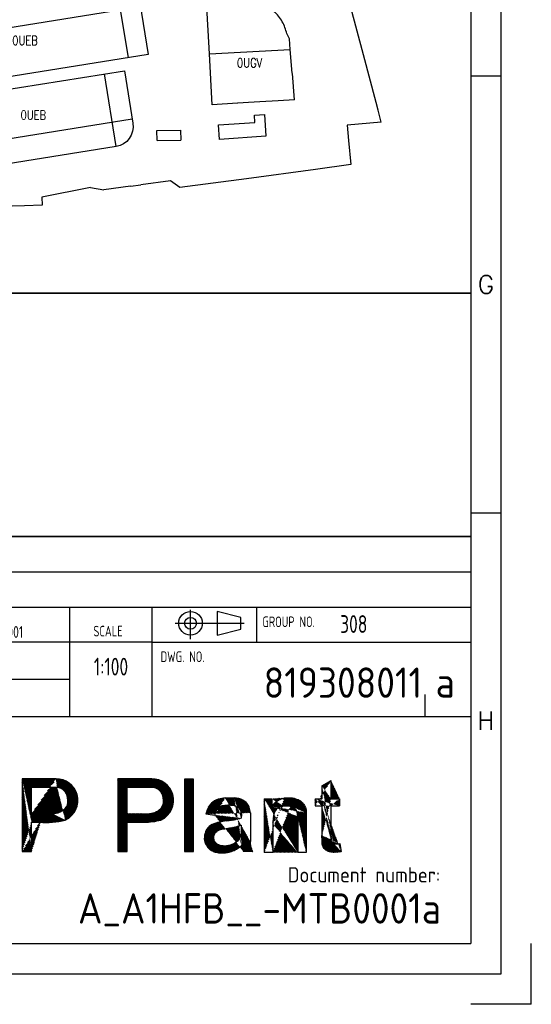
# Model space of a CAD drawing. Extents: x 0 to 84100, y 0 to 59400.
# Tile 12 of 15: x 75659 to 84100, y 0 to 16222. Entities that reach past the tile are written whole.
import ezdxf
from ezdxf.enums import TextEntityAlignment as Align

# ---------------------------------------------------------------- set-up
doc = ezdxf.new("R2010")
doc.units = 0
doc.header["$LTSCALE"] = 1000
doc.layers.get('0').update_dxf_attribs({"linetype": 'CONTINUOUS'})
for name, color, linetype in [('62', 7, 'CONTINUOUS'), ('STG-CON-18', 7, 'CONTINUOUS'), ('STG-CON-50', 4, 'CONTINUOUS'), ('STL-ENG-25', 2, 'CONTINUOUS')]:
    doc.layers.add(name, color=color, linetype=linetype)
doc.styles.add('ROMANS', font='romans.shx')
doc.styles.get("Standard").update_dxf_attribs({"font": 'isocp.shx'})
pattern_1 = [(45, (0, 0), (-0.1122532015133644, 0.1122532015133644), [])]

# ---------------------------------------------------------------- blocks, each defined once
blk = doc.blocks.new('A1')
at = {"color": 2, "linetype": 'CONTINUOUS'}
for p, q in [((836, 5), (836, 589)), ((831, 153), (836, 153)), ((831, 81), (836, 81)), ((841, 0), (841, 10)), ((20, 5), (836, 5)), ((841, 0), (831, 0))]:
    blk.add_line(p, q, dxfattribs=at)
at = {"color": 4, "linetype": 'CONTINUOUS'}
for p in [(831, 584), (25, 10)]:
    blk.add_line(p, (830.9999999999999, 10), dxfattribs=at)
at = {"color": 2, "style": 'ROMANS'}
for s, p in [('G', (833.5, 117.09821)), ('H', (833.5, 45.22320999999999))]:
    blk.add_text(s, height=3, dxfattribs=at).set_placement(p, align=Align.CENTER)
blk = doc.blocks.new('TYLE122')
at = {"color": 4, "linetype": 'CONTINUOUS'}
for p, q in [((-185, 29.69736842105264), (0, 29.69736842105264)), ((0, 29.69736842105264), (0, 0)), ((-185, 18.01315789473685), (0, 18.01315789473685)), ((-66.21052631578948, 18.01315789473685), (-66.21052631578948, 0)), ((-52.57894736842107, 18.01315789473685), (-52.57894736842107, 0)), ((-52.57894736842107, 12.23927868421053), (0, 12.23927868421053)), ((-185, 0), (0, 0))]:
    blk.add_line(p, q, dxfattribs=at)
at = {"color": 2, "linetype": 'CONTINUOUS'}
for p, q in [((-185, 23.85526315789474), (0, 23.85526315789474)), ((-35.34454210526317, 18.01315789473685), (-35.34454210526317, 12.23927868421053)), ((-46.22361315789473, 12.77592473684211), (-46.22361315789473, 17.6157)), ((-48.75814236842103, 15.38045210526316), (-37.37868526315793, 15.38045210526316)), ((-52.57894736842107, 12.23927868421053), (-124.6315789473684, 12.23927868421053)), ((-66.21052631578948, 6.105019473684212), (-124.6315789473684, 6.105019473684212)), ((-7.594542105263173, 3.659514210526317), (-7.594542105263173, 0))]:
    blk.add_line(p, q, dxfattribs=at)
at = {"color": 4, "linetype": 'CONTINUOUS'}
blk.add_lwpolyline([(-41.84203421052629, 17.32782052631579), (-41.84203421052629, 13.43308368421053), (-37.94729736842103, 14.40676789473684), (-37.94729736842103, 16.35413631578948), (-41.84203421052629, 17.32782052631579)], dxfattribs=at)
for radius in [1.947368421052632, 0.9736842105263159]:
    blk.add_circle((-46.22361315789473, 15.38045210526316), radius, dxfattribs=at)
at = {"color": 3, "linetype": 'CONTINUOUS'}
for tag, p in [('A1', (-179.2718275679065, 24.83357402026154)), ('A2', (-179.3131059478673, 19.20841133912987))]:
    blk.add_attdef(tag, p, '', height=2.921052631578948, dxfattribs=at)
at = {"color": 3, "linetype": 'CONTINUOUS', "width": 0.8}
blk.add_attdef('A7', (-21.5463156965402, 13.78989771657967), '', height=2.921052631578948, dxfattribs=at)
at = {"color": 2, "linetype": 'CONTINUOUS', "width": 0.8}
for tag, p in [('A18', (-109.5857314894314, 13.09632392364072)), ('A19', (-81.86178645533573, 12.9736705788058)), ('A20', (-109.5857314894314, 6.930546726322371)), ('A21', (-81.86178645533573, 6.930547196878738)), ('A22', (-109.5857314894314, 0.8333996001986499)), ('A23', (-81.86178645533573, 0.8947262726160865))]:
    blk.add_attdef(tag, p, '', height=1.947368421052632, dxfattribs=at)
at = {"color": 3, "linetype": 'CONTINUOUS', "width": 0.8}
blk.add_attdef('A12', text='', height=2.921052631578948, dxfattribs=at).set_placement((-59.34178213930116, 6.773605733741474), align=Align.CENTER)
at = {"color": 4, "linetype": 'CONTINUOUS'}
blk.add_attdef('A5', text='', height=5, dxfattribs=at).set_placement((-4.20797027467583, 3.140115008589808), align=Align.CENTER)
blk.add_attdef('A4', text='', height=5, dxfattribs=at).set_placement((-8.001972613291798, 3.097317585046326), align=Align.RIGHT)
at = {"layer": 'STL-ENG-25', "color": 2, "linetype": 'CONTINUOUS', "width": 0.8}
for s, p in [('GROUP NO.', (-34.36634973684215, 14.74427700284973)), ('SCALE', (-62.24838191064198, 13.20832815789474)), ('DWG. NO.', (-51.16305554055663, 8.99357128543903))]:
    blk.add_text(s, height=1.752631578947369, dxfattribs=at).set_placement(p)
blk = doc.blocks.new('ELCHO')
h = blk.add_hatch()
h.set_pattern_fill('ANSI31', color=4, scale=0.05, style=0)
h.set_pattern_definition(pattern_1)
edge = h.paths.add_edge_path()
edge.add_arc((115.0552024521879, 31.72489977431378), 11.77710720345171, 264.1809882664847, 285.0933627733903)
edge.add_arc((116.0360480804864, 24.32965946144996), 2.907927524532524, 267.8203785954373, 322.1974667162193)
edge.add_arc((116.4165879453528, 23.53295192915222), 2.144172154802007, 331.8858745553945, 373.0416500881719)
edge.add_arc((116.6319148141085, 23.83312821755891), 1.882521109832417, 5.599211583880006, 85.86014091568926)
edge.add_arc((116.5724644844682, 23.6410928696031), 3.633895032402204, 295.2378722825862, 375.0971669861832)
edge.add_arc((116.6803389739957, 23.57469426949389), 3.548235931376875, 16.58620768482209, 91.37883739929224)
edge.add_line((112.5615936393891, 21.41964355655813), (116.0540938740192, 21.41964355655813))
edge.add_line((112.5615936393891, 21.41964355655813), (112.561593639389, 25.71073745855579))
edge.add_line((116.7678164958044, 25.7107374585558), (112.5615936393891, 25.7107374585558))
edge.add_line((116.594958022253, 27.12190279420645), (111.0058668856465, 27.12190279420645))
edge.add_line((112.5615936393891, 20.00847856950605), (114.0297430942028, 20.01028570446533))
edge.add_line((112.5615936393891, 15.17019786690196), (112.5615936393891, 20.00847856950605))
edge.add_line((111.0058668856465, 15.17019786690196), (112.5615936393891, 15.17019786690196))
edge.add_line((111.0058668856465, 27.12190279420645), (111.0058668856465, 15.17019786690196))
h = blk.add_hatch()
h.set_pattern_fill('ANSI31', color=4, scale=0.05, style=0)
h.set_pattern_definition(pattern_1)
h.paths.add_polyline_path([(139.2486640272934, 27.10695209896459), (137.8063227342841, 27.1069520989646), (137.8063227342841, 15.15374994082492), (139.2486640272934, 15.15374994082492)])
h = blk.add_hatch()
h.set_pattern_fill('ANSI31', color=4, scale=0.05, style=0)
h.set_pattern_definition(pattern_1)
edge = h.paths.add_edge_path()
edge.add_spline(control_points=[(162.0225563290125, 16.82456403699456), (161.9858287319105, 16.92168810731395), (161.9434139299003, 17.03385167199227), (161.9453983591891, 17.15169474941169), (161.9456644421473, 17.16749578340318)], knot_values=[0, 0, 0, 0, 0.3054667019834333, 0.3527676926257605, 0.3527676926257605, 0.3527676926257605, 0.3527676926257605], degree=3, periodic=0)
edge.add_line((160.4509199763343, 22.6992087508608), (160.4518956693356, 17.80043713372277))
edge.add_line((161.9475863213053, 23.86582975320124), (163.3655706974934, 23.86582975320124))
edge.add_line((161.9475863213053, 22.6992087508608), (161.9475863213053, 17.06456598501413))
edge.add_line((161.9475863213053, 22.6992087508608), (163.3655706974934, 22.69920875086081))
edge.add_line((159.3299003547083, 22.6992087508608), (160.4509199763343, 22.6992087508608))
edge.add_line((159.3299003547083, 23.86582975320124), (160.4509199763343, 23.86582975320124))
edge.add_spline(control_points=[(162.3849520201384, 16.45085591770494), (162.5282002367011, 16.44258967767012), (162.8715497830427, 16.42277644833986), (163.2138846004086, 16.45732569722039), (163.4133780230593, 16.47834635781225)], knot_values=[0, 0, 0, 0, 0.4298417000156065, 1.030281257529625, 1.030281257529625, 1.030281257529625, 1.030281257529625], degree=3, periodic=0)
edge.add_arc((162.5753031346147, 16.9867905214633), 0.5687349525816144, 195.9527717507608, 250.4461821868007)
edge.add_spline(control_points=[(160.4518956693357, 25.97460461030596), (160.9505764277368, 26.28019877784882), (161.4492571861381, 26.58579294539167), (161.9479379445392, 26.89138711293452)], knot_values=[0, 0, 0, 0, 1.754603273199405, 1.754603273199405, 1.754603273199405, 1.754603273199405], degree=3, periodic=0)
edge.add_line((163.3655706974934, 23.86582975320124), (163.3655706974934, 22.69920875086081))
edge.add_line((159.3299003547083, 23.86582975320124), (159.3299003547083, 22.69920875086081))
edge.add_line((161.9475863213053, 26.89138711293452), (161.9475863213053, 23.86582975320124))
edge.add_line((160.4518956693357, 25.97460461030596), (160.4509199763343, 23.86582975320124))
edge.add_spline(control_points=[(163.6276313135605, 15.16261933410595), (163.3779277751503, 15.12101030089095), (162.8709390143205, 15.03652887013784), (162.1018220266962, 15.01804266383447), (161.404486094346, 15.20022399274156), (160.8663030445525, 15.54953700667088), (160.5182358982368, 16.08433291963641), (160.4961114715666, 16.86881774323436), (160.468534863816, 17.44985215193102), (160.4518956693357, 17.80043713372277)], knot_values=[0, 0, 0, 0, 0.7593710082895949, 1.541798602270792, 2.289914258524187, 2.885609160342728, 3.430261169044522, 4.126499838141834, 5.185694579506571, 5.185694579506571, 5.185694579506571, 5.185694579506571], degree=3, periodic=0)
edge.add_spline(control_points=[(163.412847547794, 16.48152805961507), (163.4844421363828, 16.0418918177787), (163.5560367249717, 15.60225557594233), (163.6276313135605, 15.16261933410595)], knot_values=[0, 0, 0, 0, 1.336283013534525, 1.336283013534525, 1.336283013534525, 1.336283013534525], degree=3, periodic=0)
h = blk.add_hatch()
h.set_pattern_fill('ANSI31', color=4, scale=0.05, style=0)
h.set_pattern_definition(pattern_1)
edge = h.paths.add_edge_path()
edge.add_line((149.0532033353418, 15.16001634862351), (147.5249897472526, 15.16001634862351))
edge.add_spline(control_points=[(146.1843019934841, 19.23943178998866), (146.5094021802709, 19.33043646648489), (146.8345023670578, 19.42144114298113), (147.1596025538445, 19.51244581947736)], knot_values=[0, 0, 0, 0, 1.012792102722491, 1.012792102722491, 1.012792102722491, 1.012792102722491], degree=3, periodic=0)
edge.add_spline(control_points=[(147.1508301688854, 19.51548246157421), (147.1477091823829, 19.24516645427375), (147.1409075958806, 18.65606499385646), (147.0859059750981, 17.72160965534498), (146.5488326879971, 16.80992089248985), (145.5824589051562, 16.22900024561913), (144.4965104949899, 16.02669175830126), (143.5410875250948, 16.13502526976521), (142.884238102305, 16.58899436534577), (142.5314940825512, 17.26996999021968), (142.6791032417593, 18.07281073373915), (143.2760944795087, 18.72907889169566), (144.2037837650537, 18.89102231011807), (145.1864885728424, 19.0509717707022), (145.8514052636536, 19.17655658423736), (146.1843019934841, 19.23943178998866)], knot_values=[0, 0, 0, 0, 0.8129605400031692, 1.771690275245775, 2.768633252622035, 3.845175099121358, 5.048677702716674, 6.044934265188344, 6.628050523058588, 7.382544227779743, 8.207004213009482, 8.91275019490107, 9.90756789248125, 10.9189483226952, 11.93299951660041, 11.93299951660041, 11.93299951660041, 11.93299951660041], degree=3, periodic=0)
edge.add_spline(control_points=[(147.2735638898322, 16.24888278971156), (147.288327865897, 16.05198203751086), (147.3166184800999, 15.67468237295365), (147.4639358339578, 15.32649550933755), (147.5343729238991, 15.16001634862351)], knot_values=[0, 0, 0, 0, 0.5878002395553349, 1.126338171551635, 1.126338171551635, 1.126338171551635, 1.126338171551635], degree=3, periodic=0)
edge.add_spline(control_points=[(142.7630984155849, 21.15645059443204), (142.8010261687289, 21.29037011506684), (142.9050627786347, 21.65771412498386), (143.1642181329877, 22.17885061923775), (143.6783457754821, 22.69781887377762), (144.4019755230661, 22.80335646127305), (145.1819216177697, 22.86822256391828), (145.9452571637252, 22.78425986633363), (146.669076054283, 22.49069268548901), (147.0961886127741, 21.84271571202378), (147.1913985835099, 21.19427586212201), (147.1496457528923, 20.78808515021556), (147.1354885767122, 20.65035763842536)], knot_values=[0, 0, 0, 0, 0.4172015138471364, 1.144392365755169, 1.730500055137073, 2.523071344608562, 3.245598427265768, 4.096194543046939, 4.809825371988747, 5.503435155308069, 6.312779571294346, 6.727991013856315, 6.727991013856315, 6.727991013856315, 6.727991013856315], degree=3, periodic=0)
edge.add_spline(control_points=[(141.3209769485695, 21.37115663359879), (141.8016841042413, 21.29958795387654), (142.2823912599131, 21.22801927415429), (142.7630984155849, 21.15645059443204)], knot_values=[0, 0, 0, 0, 1.458016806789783, 1.458016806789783, 1.458016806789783, 1.458016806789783], degree=3, periodic=0)
edge.add_spline(control_points=[(144.4950734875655, 24.00659036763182), (144.1122683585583, 23.95196480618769), (143.2904012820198, 23.8346859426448), (142.2571609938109, 23.27094528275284), (141.5764567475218, 22.36556929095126), (141.4102268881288, 21.71854719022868), (141.3209769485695, 21.37115663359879)], knot_values=[0, 0, 0, 0, 1.156281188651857, 2.482488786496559, 3.402778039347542, 4.469754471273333, 4.469754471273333, 4.469754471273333, 4.469754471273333], degree=3, periodic=0)
edge.add_spline(control_points=[(148.642846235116, 21.54124240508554), (148.5957311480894, 21.86265410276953), (148.5136295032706, 22.42273858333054), (148.1032052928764, 23.20511312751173), (147.4538899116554, 23.62906172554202), (146.7296710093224, 23.93425804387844), (146.2391885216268, 23.98246816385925), (145.9695177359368, 24.0089744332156)], knot_values=[0, 0, 0, 0, 0.9709772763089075, 1.692002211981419, 2.569457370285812, 3.230366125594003, 4.037514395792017, 4.037514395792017, 4.037514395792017, 4.037514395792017], degree=3, periodic=0)
edge.add_spline(control_points=[(149.0532033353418, 15.16001634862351), (148.9877492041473, 15.29640935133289), (148.8352512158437, 15.61418392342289), (148.6903098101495, 16.19496261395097), (148.6571070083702, 16.63654354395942), (148.6389769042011, 16.87766501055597)], knot_values=[0, 0, 0, 0, 0.453157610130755, 1.055787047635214, 1.780656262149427, 1.780656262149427, 1.780656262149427, 1.780656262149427], degree=3, periodic=0)
edge.add_line((148.642846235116, 21.54124240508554), (148.642846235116, 16.82631193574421))
edge.add_line((144.4950734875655, 24.00659036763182), (145.993760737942, 24.00659036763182))
edge.add_spline(control_points=[(147.1354885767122, 20.65035763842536), (146.7333311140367, 20.54292193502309), (145.8369634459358, 20.30345878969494), (144.5148153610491, 20.18058793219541), (143.1977695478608, 20.00850624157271), (142.0652427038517, 19.54324793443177), (141.2903044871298, 18.73466227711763), (141.0393621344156, 17.74021459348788), (141.0214638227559, 16.88008635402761), (141.4315213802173, 16.11195505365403), (141.8706209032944, 15.53306965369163), (142.5415728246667, 15.1780049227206), (143.2344289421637, 14.97253702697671), (144.1155485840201, 14.92113127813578), (145.0548576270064, 15.016898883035), (145.9713945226, 15.30996926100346), (146.6922921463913, 15.73043409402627), (147.0891088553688, 16.08436340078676), (147.2735638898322, 16.24888278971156)], knot_values=[0, 0, 0, 0, 1.246531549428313, 2.77839075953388, 3.976408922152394, 5.219391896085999, 6.392571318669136, 7.159400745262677, 8.264562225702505, 8.861335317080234, 9.74313000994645, 10.39577156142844, 11.09963376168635, 11.89975799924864, 13.0264037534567, 13.91420612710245, 14.76666340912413, 15.50709850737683, 15.50709850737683, 15.50709850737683, 15.50709850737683], degree=3, periodic=0)
h = blk.add_hatch()
h.set_pattern_fill('ANSI31', color=4, scale=0.05, style=0)
h.set_pattern_definition(pattern_1)
edge = h.paths.add_edge_path()
edge.add_spline(control_points=[(154.0435991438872, 22.6992087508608), (153.910373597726, 22.66449949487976), (153.4979260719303, 22.52483517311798), (152.8391318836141, 22.15588839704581), (152.4794438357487, 21.34157234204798), (152.4049974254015, 20.53646909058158), (152.3633325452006, 20.02471780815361), (152.3422108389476, 19.76528923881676)], knot_values=[3.540605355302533, 3.540605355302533, 3.540605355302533, 3.540605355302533, 3.951055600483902, 4.827590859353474, 5.719264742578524, 6.478371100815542, 7.258855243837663, 7.258855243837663, 7.258855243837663, 7.258855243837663], degree=3, periodic=0)
edge.add_line((154.0436289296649, 22.69920875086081), (155.2726747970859, 22.69920875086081))
edge.add_line((152.3422108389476, 15.0043350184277), (150.922252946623, 15.0043350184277))
edge.add_line((154.2857555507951, 24.00659036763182), (155.6134030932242, 23.99371453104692))
edge.add_spline(control_points=[(155.6134030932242, 23.99371453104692), (155.926920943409, 23.92135994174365), (156.513905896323, 23.7858937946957), (157.1944724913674, 23.33512288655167), (157.6150201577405, 22.7367937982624), (157.8637551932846, 22.14966473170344), (157.8700407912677, 21.71603686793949), (157.8725745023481, 21.54124240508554)], knot_values=[0, 0, 0, 0, 0.961004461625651, 1.799244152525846, 2.369854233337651, 3.141741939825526, 3.663010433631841, 3.663010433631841, 3.663010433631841, 3.663010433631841], degree=3, periodic=0)
edge.add_spline(control_points=[(152.207541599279, 22.59812492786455), (152.3507658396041, 22.80149867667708), (152.644295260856, 23.2183008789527), (153.3609787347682, 23.73112423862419), (153.9526374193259, 23.90736346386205), (154.2940153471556, 24.00905077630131)], knot_values=[0, 0, 0, 0, 0.7426011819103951, 1.521916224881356, 2.584886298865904, 2.584886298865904, 2.584886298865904, 2.584886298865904], degree=3, periodic=0)
edge.add_spline(control_points=[(152.1921995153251, 23.87102526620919), (152.1921995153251, 23.45694931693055), (152.1921995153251, 23.0428733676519), (152.1921995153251, 22.62879741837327)], knot_values=[0, 0, 0, 0, 1.24222784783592, 1.24222784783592, 1.24222784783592, 1.24222784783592], degree=3, periodic=0)
edge.add_spline(control_points=[(156.4571975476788, 20.92648465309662), (156.4333736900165, 21.22500653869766), (156.3923068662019, 21.7395892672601), (155.9799842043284, 22.39305509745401), (155.5474883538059, 22.61588616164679), (155.2994441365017, 22.69160064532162), (155.2726753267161, 22.69920875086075)], knot_values=[0, 0, 0, 0, 0.8875212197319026, 1.529881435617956, 2.216780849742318, 2.299450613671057, 2.299450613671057, 2.299450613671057, 2.299450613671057], degree=3, periodic=0)
edge.add_line((157.8725745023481, 21.54124240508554), (157.8725745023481, 15.0043350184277))
edge.add_line((156.4571975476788, 20.92648465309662), (156.4699322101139, 15.0043350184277))
edge.add_line((152.3422108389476, 19.76528923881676), (152.3422108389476, 15.0043350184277))
edge.add_line((150.922252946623, 23.86582975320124), (150.922252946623, 15.0043350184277))
edge.add_line((157.8725745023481, 15.0043350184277), (156.4699322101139, 15.0043350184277))
edge.add_line((150.922252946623, 23.86582975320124), (152.1921995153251, 23.86582975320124))
at = {"color": 4}
for p, q in [((111.0058668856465, 27.12190279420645), (111.0058668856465, 15.17019786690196)), ((116.594958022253, 27.12190279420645), (111.0058668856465, 27.12190279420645)), ((126.7812116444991, 27.12190279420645), (126.7812116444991, 15.17019786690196)), ((132.3703027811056, 27.12190279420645), (126.7812116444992, 27.12190279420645)), ((126.7812116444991, 27.10036870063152), (126.8027457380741, 27.12190279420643)), ((126.7812116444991, 26.87586229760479), (127.0272521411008, 27.12190279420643)), ((126.7812116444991, 26.65135589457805), (127.2517585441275, 27.12190279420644)), ((126.7812116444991, 26.42684949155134), (127.4762649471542, 27.12190279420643)), ((126.7812116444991, 26.2023430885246), (127.700771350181, 27.12190279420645)), ((126.7812116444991, 25.97783668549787), (127.9252777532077, 27.12190279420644)), ((126.7812116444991, 25.75333028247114), (128.1497841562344, 27.12190279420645)), ((126.7812116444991, 25.52882387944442), (128.3742905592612, 27.12190279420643)), ((126.7812116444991, 25.30431747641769), (128.5987969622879, 27.12190279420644)), ((126.7812116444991, 25.07981107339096), (128.8233033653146, 27.12190279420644)), ((126.7812116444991, 24.85530467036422), (129.0478097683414, 27.12190279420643)), ((126.7812116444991, 24.6307982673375), (129.2723161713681, 27.12190279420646)), ((126.7812116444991, 24.40629186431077), (129.4968225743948, 27.12190279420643)), ((126.7812116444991, 24.18178546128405), (129.7213289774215, 27.12190279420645)), ((128.5346700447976, 25.7107374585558), (129.9458353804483, 27.12190279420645)), ((128.7591764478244, 25.71073745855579), (130.170341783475, 27.12190279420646)), ((128.9836828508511, 25.7107374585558), (130.3948481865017, 27.12190279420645)), ((129.2081892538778, 25.7107374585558), (130.6193545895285, 27.12190279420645)), ((129.4326956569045, 25.71073745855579), (130.8438609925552, 27.12190279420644)), ((129.6572020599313, 25.71073745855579), (131.0683673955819, 27.12190279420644)), ((129.881708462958, 25.7107374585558), (131.2928737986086, 27.12190279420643)), ((130.1062148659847, 25.71073745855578), (131.5173802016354, 27.12190279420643)), ((130.3307212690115, 25.71073745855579), (131.7418866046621, 27.12190279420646)), ((130.5552276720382, 25.7107374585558), (131.9663930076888, 27.12190279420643)), ((130.7797340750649, 25.7107374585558), (132.1908994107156, 27.12190279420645)), ((131.0042404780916, 25.71073745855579), (132.4162136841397, 27.12271066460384)), ((131.2287468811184, 25.71073745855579), (132.6363377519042, 27.11832832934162)), ((131.4532532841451, 25.71073745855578), (132.8441202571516, 27.10160443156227)), ((131.6777596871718, 25.71073745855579), (133.0412935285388, 27.07427129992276)), ((131.9022660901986, 25.71073745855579), (133.2291339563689, 27.03760532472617)), ((132.1267724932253, 25.7107374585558), (133.4086101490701, 26.99257511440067)), ((132.351278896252, 25.71073745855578), (133.580473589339, 26.93993215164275)), ((132.5733554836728, 25.70830764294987), (133.7453168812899, 26.88026904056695)), ((132.7699373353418, 25.68038309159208), (133.9036126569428, 26.81405841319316)), ((132.9498274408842, 25.63576679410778), (134.0557403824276, 26.74167973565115)), ((133.1157908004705, 25.57722375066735), (134.2020052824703, 26.66343823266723)), ((133.2695985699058, 25.50652511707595), (134.342651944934, 26.57957849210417)), ((133.4124183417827, 25.42483848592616), (134.4778742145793, 26.49029435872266)), ((133.5450143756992, 25.33292811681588), (134.6078224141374, 26.39573615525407)), ((133.6678561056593, 25.23126344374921), (134.7326085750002, 26.29601591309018)), ((133.7811764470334, 25.12007738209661), (134.8523101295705, 26.19121106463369)), ((133.8849984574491, 24.99939298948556), (134.9669723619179, 26.08136689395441)), ((133.9791378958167, 24.86902602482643), (135.076609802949, 25.96649793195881)), ((137.806322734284, 27.1069520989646), (139.2486640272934, 27.1069520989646)), ((137.8063227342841, 27.1069520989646), (137.8063227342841, 15.15374994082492)), ((139.2486640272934, 15.15374994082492), (139.2486640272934, 27.1069520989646)), ((160.4518956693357, 25.97460461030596), (160.4509199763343, 23.86582975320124)), ((161.9475863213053, 26.89138711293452), (161.9475863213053, 23.86582975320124)), ((116.7678164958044, 25.7107374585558), (112.5615936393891, 25.7107374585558)), ((112.5615936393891, 21.41964355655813), (112.561593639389, 25.71073745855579)), ((126.7812116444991, 23.95727905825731), (128.3369383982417, 25.51300581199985)), ((126.7812116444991, 23.73277265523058), (128.3369383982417, 25.28849940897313)), ((126.7812116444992, 23.50826625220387), (128.3369383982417, 25.06399300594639)), ((126.7812116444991, 23.28375984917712), (128.3369383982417, 24.83948660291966)), ((126.7812116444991, 23.0592534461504), (128.3369383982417, 24.61498019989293)), ((126.7812116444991, 22.83474704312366), (128.3369383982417, 24.3904737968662)), ((128.3369383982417, 21.41964355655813), (128.3369383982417, 25.7107374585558)), ((132.543161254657, 25.7107374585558), (128.3369383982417, 25.7107374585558)), ((134.0598527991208, 22.48017049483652), (135.9148116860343, 24.33512938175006)), ((134.063182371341, 24.728564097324), (135.181206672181, 25.84658839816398)), ((134.1364412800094, 24.57731660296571), (135.2807163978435, 25.72159172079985)), ((134.1978511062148, 24.41422002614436), (135.3750601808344, 25.59142910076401)), ((134.2338386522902, 22.8786627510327), (135.8740862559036, 24.5189103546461)), ((134.245801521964, 24.23766403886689), (135.4641244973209, 25.4559870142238)), ((134.2778020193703, 24.0451581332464), (135.5477573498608, 25.31511346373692)), ((134.3060855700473, 23.17541607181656), (135.8232283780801, 24.69255887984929)), ((134.3118301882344, 23.85467989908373), (135.6257629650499, 25.16861267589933)), ((134.3328425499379, 23.65118585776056), (135.6978944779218, 25.01623778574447)), ((134.3335022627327, 23.42733916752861), (135.7638439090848, 24.85768081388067)), ((126.7812116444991, 22.61024064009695), (128.3369383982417, 24.16596739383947)), ((126.7812116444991, 22.38573423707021), (128.3369383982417, 23.94146099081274)), ((126.7812116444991, 22.16122783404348), (128.3369383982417, 23.71695458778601)), ((126.7812116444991, 21.93672143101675), (128.3369383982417, 23.49244818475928)), ((126.7812116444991, 21.71221502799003), (128.3369383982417, 23.26794178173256)), ((126.7812116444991, 21.4877086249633), (128.3369383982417, 23.04343537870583)), ((126.7812116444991, 21.26320222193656), (128.3369383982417, 22.81892897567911)), ((131.8327725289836, 20.02858382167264), (135.9469143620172, 24.14272565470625)), ((132.0753728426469, 20.04667773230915), (135.9693370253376, 23.94064191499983)), ((132.323879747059, 20.0706782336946), (135.9806774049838, 23.72747589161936)), ((132.5787895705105, 20.10108165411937), (135.9790146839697, 23.50130676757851)), ((132.8406835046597, 20.13846918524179), (135.961601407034, 23.2593870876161)), ((133.1102494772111, 20.18352875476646), (135.924265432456, 22.99754471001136)), ((144.4950734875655, 24.00659036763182), (145.993760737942, 24.00659036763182)), ((150.922252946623, 23.86582975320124), (152.1921995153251, 23.86582975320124)), ((150.922252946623, 23.86582975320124), (150.922252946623, 15.0043350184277)), ((154.2857555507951, 24.00659036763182), (155.6134030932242, 23.99371453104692)), ((159.3299003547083, 23.86582975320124), (159.3299003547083, 22.69920875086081)), ((159.3299003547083, 23.86582975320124), (160.4509199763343, 23.86582975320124)), ((161.9475863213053, 23.86582975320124), (163.3655706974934, 23.86582975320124)), ((163.3655706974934, 23.86582975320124), (163.3655706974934, 22.69920875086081)), ((112.5615936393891, 21.41964355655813), (116.0540938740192, 21.41964355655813)), ((126.7812116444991, 21.03869581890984), (128.3369383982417, 22.59442257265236)), ((126.7812116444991, 20.81418941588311), (128.3369383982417, 22.36991616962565)), ((126.7812116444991, 20.58968301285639), (128.3369383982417, 22.14540976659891)), ((126.7812116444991, 20.36517660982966), (128.3369383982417, 21.92090336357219)), ((126.7812116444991, 20.14067020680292), (128.3369383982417, 21.69639696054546)), ((126.7812116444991, 19.91616380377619), (128.3369383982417, 21.47189055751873)), ((126.7812116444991, 19.69165740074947), (128.5149615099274, 21.42540726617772)), ((126.7812116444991, 19.46715099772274), (128.7379863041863, 21.42392565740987)), ((126.7812116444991, 19.24264459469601), (128.9610110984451, 21.42244404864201)), ((126.7812116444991, 19.01813819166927), (129.184035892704, 21.42096243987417)), ((126.7812116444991, 18.79363178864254), (129.4070606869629, 21.41948083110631)), ((126.7812116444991, 18.56912538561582), (129.6300854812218, 21.41799922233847)), ((128.3424237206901, 21.42655347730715), (131.6910075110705, 21.40430800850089)), ((128.451610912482, 20.01501825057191), (129.8531102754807, 21.41651761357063)), ((128.6753586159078, 20.01425955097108), (130.0761350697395, 21.41503600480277)), ((128.8991063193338, 20.01350085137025), (130.2991598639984, 21.41355439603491)), ((129.1228540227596, 20.01274215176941), (130.5221846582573, 21.41207278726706)), ((129.3466017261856, 20.01198345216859), (130.7452094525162, 21.41059117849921)), ((129.5703494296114, 20.01122475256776), (130.968234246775, 21.40910956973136)), ((129.7940971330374, 20.01046605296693), (131.1912590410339, 21.40762796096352)), ((130.0178448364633, 20.0097073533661), (131.4142838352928, 21.40614635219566)), ((130.2415925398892, 20.00894865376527), (131.6373086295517, 21.40466474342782)), ((130.465340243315, 20.00818995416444), (131.8654188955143, 21.40826860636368)), ((130.689087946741, 20.00743125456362), (132.1116037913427, 21.4299470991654)), ((130.9128356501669, 20.00667255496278), (132.3820965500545, 21.47593345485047)), ((131.1365833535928, 20.00591385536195), (132.6878230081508, 21.55715350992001)), ((131.3636361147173, 20.00846021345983), (133.0540506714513, 21.69887477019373)), ((131.5956509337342, 20.01596862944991), (133.5883708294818, 22.00868852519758)), ((133.3883119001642, 20.23708477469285), (135.8600946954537, 22.70886756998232)), ((133.6758730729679, 20.3001395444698), (135.7559407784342, 22.38020724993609)), ((134.0097440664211, 20.40950413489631), (135.5793979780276, 21.97915804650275)), ((134.6743615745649, 20.84961524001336), (135.1392868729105, 21.31454053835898)), ((148.642846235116, 21.54124240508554), (148.642846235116, 16.82631193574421)), ((154.0436289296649, 22.69920875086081), (155.2726747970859, 22.69920875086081)), ((157.8725745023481, 21.54124240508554), (157.8725745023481, 15.0043350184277)), ((159.3299003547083, 22.6992087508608), (160.4509199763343, 22.6992087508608)), ((160.4509199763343, 22.6992087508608), (160.4518956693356, 17.80043713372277)), ((161.9475863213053, 22.6992087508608), (163.3655706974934, 22.69920875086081)), ((161.9475863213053, 22.6992087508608), (161.9475863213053, 17.06456598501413)), ((112.5615936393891, 20.00847856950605), (114.0297430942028, 20.01028570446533)), ((112.5615936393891, 15.17019786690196), (112.5615936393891, 20.00847856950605)), ((126.7812116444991, 18.34461898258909), (128.3369383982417, 19.90034573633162)), ((126.7812116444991, 18.12011257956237), (128.3369383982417, 19.67583933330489)), ((128.3369383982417, 15.17019786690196), (128.3369383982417, 20.00847856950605)), ((128.3424237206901, 20.01538849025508), (131.1641131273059, 20.0058205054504)), ((152.3422108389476, 19.76528923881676), (152.3422108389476, 15.0043350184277)), ((156.4571975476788, 20.92648465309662), (156.4699322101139, 15.0043350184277)), ((126.7812116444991, 17.89560617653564), (128.3369383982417, 19.45133293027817)), ((126.7812116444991, 17.67109977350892), (128.3369383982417, 19.22682652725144)), ((126.7812116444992, 17.44659337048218), (128.3369383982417, 19.0023201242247)), ((126.7812116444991, 17.22208696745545), (128.3369383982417, 18.77781372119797)), ((126.7812116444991, 16.99758056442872), (128.3369383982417, 18.55330731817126)), ((126.7812116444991, 16.77307416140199), (128.3369383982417, 18.32880091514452)), ((126.7812116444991, 16.54856775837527), (128.3369383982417, 18.10429451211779)), ((126.7812116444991, 16.32406135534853), (128.3369383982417, 17.87978810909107)), ((126.7812116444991, 16.0995549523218), (128.3369383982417, 17.65528170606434)), ((126.7812116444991, 15.87504854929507), (128.3369383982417, 17.43077530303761)), ((126.7812116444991, 15.65054214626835), (128.3369383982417, 17.20626890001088)), ((126.7812116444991, 15.42603574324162), (128.3369383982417, 16.98176249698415)), ((126.7812116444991, 15.2015293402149), (128.3369383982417, 16.75725609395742)), ((126.9743865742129, 15.17019786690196), (128.3369383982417, 16.53274969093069)), ((127.1988929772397, 15.17019786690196), (128.3369383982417, 16.30824328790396)), ((111.0058668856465, 15.17019786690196), (112.5615936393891, 15.17019786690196)), ((126.7812116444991, 15.17019786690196), (128.3369383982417, 15.17019786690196)), ((126.9743865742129, 15.17019786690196), (126.9860921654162, 15.18190345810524)), ((127.1988929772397, 15.17019786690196), (127.2105985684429, 15.18190345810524)), ((127.4233993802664, 15.17019786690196), (128.3369383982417, 16.08373688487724)), ((127.4233993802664, 15.17019786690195), (127.4351049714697, 15.18190345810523)), ((127.6479057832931, 15.17019786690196), (128.3369383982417, 15.85923048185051)), ((127.6479057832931, 15.17019786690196), (127.6596113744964, 15.18190345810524)), ((127.8724121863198, 15.17019786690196), (128.3369383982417, 15.63472407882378)), ((127.8724121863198, 15.17019786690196), (127.8841177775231, 15.18190345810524)), ((128.0969185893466, 15.17019786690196), (128.3369383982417, 15.41021767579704)), ((128.0969185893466, 15.17019786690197), (128.1086241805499, 15.18190345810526)), ((128.3214249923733, 15.17019786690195), (128.3331305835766, 15.18190345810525)), ((137.8063227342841, 15.15374994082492), (139.2486640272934, 15.15374994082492)), ((149.0532033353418, 15.16001634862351), (147.5249897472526, 15.16001634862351)), ((152.3422108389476, 15.0043350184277), (150.922252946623, 15.0043350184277)), ((157.8725745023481, 15.0043350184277), (156.4699322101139, 15.0043350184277))]:
    blk.add_line(p, q, dxfattribs=at)
blk.add_lwpolyline([(139.2486640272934, 27.10695209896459), (137.8063227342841, 27.1069520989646), (137.8063227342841, 15.15374994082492), (139.2486640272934, 15.15374994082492)], close=True, dxfattribs=at)
for centre, radius, start, end in [((116.6803389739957, 23.57469426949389), 3.548235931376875, 16.58620768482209, 91.37883739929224), ((132.4556837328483, 23.57469426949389), 3.548235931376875, 16.58620768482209, 91.37883739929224), ((116.6319148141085, 23.83312821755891), 1.882521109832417, 5.599211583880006, 85.86014091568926), ((116.5724644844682, 23.6410928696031), 3.633895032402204, 295.2378722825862, 15.09716698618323), ((132.4072595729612, 23.83312821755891), 1.882521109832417, 5.599211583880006, 85.86014091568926), ((132.3478092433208, 23.6410928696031), 3.633895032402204, 295.2378722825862, 15.09716698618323), ((116.4165879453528, 23.53295192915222), 2.144172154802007, 331.8858745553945, 13.04165008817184), ((132.1919327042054, 23.53295192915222), 2.144172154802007, 325.4696679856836, 13.04165008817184), ((116.0360480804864, 24.32965946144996), 2.907927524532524, 267.8203785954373, 322.1974667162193), ((131.7047440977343, 24.64162015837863), 3.237341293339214, 269.7568835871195, 313.1084970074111), ((115.0552024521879, 31.72489977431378), 11.77710720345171, 264.1809882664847, 285.0933627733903), ((131.1145509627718, 31.29380626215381), 11.28809456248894, 270.2515669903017, 284.2712991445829), ((162.5753031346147, 16.9867905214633), 0.5687349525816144, 195.9527717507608, 250.4461821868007)]:
    blk.add_arc(centre, radius, start, end, dxfattribs=at)
for points in [[(160.4518956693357, 25.97460461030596), (161.9479379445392, 26.89138711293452)], [(144.4950734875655, 24.00659036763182), (143.3614254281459, 23.77893214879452), (142.2107966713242, 23.11947778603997), (141.6584949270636, 22.38334254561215), (141.3209769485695, 21.37115663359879)], [(142.7630984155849, 21.15645059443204), (142.8858321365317, 21.55519053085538), (143.2233501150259, 22.19930864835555), (143.6529181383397, 22.59804858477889), (144.4200041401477, 22.7974183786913), (145.1410648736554, 22.84342711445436), (145.98485932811, 22.73607409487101), (146.6292116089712, 22.42935093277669), (147.0280964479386, 21.86191334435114), (147.1661717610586, 21.06443382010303), (147.1354885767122, 20.65035763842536)], [(148.642846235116, 21.54124240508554), (148.4395347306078, 22.49069556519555), (148.0866751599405, 23.11947778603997), (147.3809560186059, 23.64090663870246), (146.767286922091, 23.88628516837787), (145.9695177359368, 24.0089744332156)], [(152.1921995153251, 23.87102526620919), (152.1921995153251, 22.62879741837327)], [(152.207541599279, 22.59812492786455), (152.6677928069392, 23.18089876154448), (153.2968034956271, 23.64098298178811), (154.2940153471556, 24.00905077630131)], [(155.6134030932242, 23.99371453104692), (156.5339060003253, 23.71766385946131), (157.2242835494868, 23.24224339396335), (157.5618010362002, 22.78215882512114), (157.8379521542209, 22.06135982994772), (157.8725745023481, 21.54124240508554)], [(141.3209769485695, 21.37115663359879), (142.7630984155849, 21.15645059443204)], [(147.1354885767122, 20.65035763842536), (145.9234924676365, 20.35897072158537), (144.4046625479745, 20.15960092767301), (143.2233501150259, 19.96023078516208), (142.0880629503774, 19.45413817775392), (141.3056353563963, 18.57997742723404), (141.090851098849, 17.84384218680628), (141.1368763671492, 16.73963950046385), (141.3976854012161, 16.20287440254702), (141.9653292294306, 15.52808379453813), (142.5329725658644, 15.20602473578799), (143.2080085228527, 15.00665459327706), (144.005777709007, 14.94531030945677), (145.1257232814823, 15.06799922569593), (145.9695177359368, 15.34404989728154), (146.7059200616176, 15.77346232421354), (147.2735638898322, 16.24888278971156)], [(147.1508301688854, 19.51548246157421), (147.1354885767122, 18.70266669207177), (147.0127548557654, 17.75182541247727), (146.5064778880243, 16.8930012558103), (145.6013165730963, 16.31022742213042), (144.4200041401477, 16.08018513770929), (143.4381343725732, 16.24888278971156), (142.9625410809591, 16.58627809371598), (142.6250231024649, 17.26106870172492), (142.7630984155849, 18.07388447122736), (143.2386917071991, 18.59531367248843), (144.1898782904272, 18.88670058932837), (145.1870901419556, 19.05539824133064), (146.1843019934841, 19.23943178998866)], [(146.1843019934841, 19.23943178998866), (147.1596025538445, 19.51244581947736)], [(147.2735638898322, 16.24888278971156), (147.3502723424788, 15.6661093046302), (147.5343729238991, 15.16001634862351)], [(149.0532033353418, 15.16001634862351), (148.8691027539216, 15.57409218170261), (148.7156853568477, 16.15686601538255), (148.6389769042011, 16.87766501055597)], [(163.6276313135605, 15.16261933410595), (162.8758869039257, 15.05526631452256), (162.0934593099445, 15.05526631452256), (161.3723985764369, 15.25463645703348), (160.8814636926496, 15.59203141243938), (160.5899709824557, 16.05211598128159), (160.4979209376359, 16.74224283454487), (160.4518956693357, 17.80043713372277)], [(162.0225563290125, 16.82456403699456), (161.9456644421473, 17.12019479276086), (161.9456644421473, 17.16749578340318)], [(163.412847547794, 16.48152805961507), (163.6276313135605, 15.16261933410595)]]:
    blk.add_spline(points, degree=3, dxfattribs=at)
for points, knots in [([(154.0435991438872, 22.6992087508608), (153.910373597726, 22.66449949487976), (153.4979260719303, 22.52483517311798), (152.8391318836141, 22.15588839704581), (152.4794438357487, 21.34157234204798), (152.4049974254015, 20.53646909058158), (152.3633325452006, 20.02471780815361), (152.3422108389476, 19.76528923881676)], [3.540605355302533, 3.540605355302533, 3.540605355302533, 3.540605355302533, 3.951055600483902, 4.827590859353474, 5.719264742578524, 6.478371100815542, 7.258855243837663, 7.258855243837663, 7.258855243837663, 7.258855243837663]), ([(156.4571975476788, 20.92648465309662), (156.4333736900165, 21.22500653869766), (156.3923068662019, 21.7395892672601), (155.9799842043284, 22.39305509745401), (155.5474883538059, 22.61588616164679), (155.2994441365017, 22.69160064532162), (155.2726753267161, 22.69920875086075)], [0, 0, 0, 0, 0.8875212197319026, 1.529881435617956, 2.216780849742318, 2.299450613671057, 2.299450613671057, 2.299450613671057, 2.299450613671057]), ([(162.3849520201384, 16.45085591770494), (162.5282002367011, 16.44258967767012), (162.8715497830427, 16.42277644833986), (163.2138846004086, 16.45732569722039), (163.4133780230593, 16.47834635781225)], [0, 0, 0, 0, 0.4298417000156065, 1.030281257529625, 1.030281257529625, 1.030281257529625, 1.030281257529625])]:
    blk.add_open_spline(points, degree=3, knots=knots, dxfattribs=at)
blk.add_text('Document number:', height=2.5, dxfattribs=at).set_placement((179.9728685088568, 10.08938337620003), align=Align.RIGHT)
blk.add_attdef('ELCHO_NRO', text='', height=5, dxfattribs=at).set_placement((180.1, 3.3), align=Align.RIGHT)
blk = doc.blocks.new('A$C5CBB63DF')
at = {"layer": '62', "color": 4, "linetype": 'CONTINUOUS'}
blk.add_lwpolyline([(-2.670549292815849e-07, 118.8889999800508), (184.9999997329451, 118.8889999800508), (184.9999997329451, -1.994922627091e-08), (-2.670549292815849e-07, -1.994922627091e-08)], close=True, dxfattribs=at)
at = {"layer": 'STG-CON-18', "color": 1, "linetype": 'CONTINUOUS'}
for p, q in [((126.549999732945, 50.75299998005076), (128.467999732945, 38.77899998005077)), ((86.8569997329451, 40.25199998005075), (130.5149997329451, 47.24299998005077)), ((141.8993509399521, 39.46314076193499), (141.4445437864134, 48.08792673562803)), ((167.3353376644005, 39.26545427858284), (165.2485498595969, 47.08126640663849)), ((155.0824958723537, 41.91519899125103), (154.6523138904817, 42.76975461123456)), ((155.2350478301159, 40.16636629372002), (155.0824958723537, 41.91519899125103)), ((141.8993509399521, 39.46314076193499), (155.2349595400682, 40.16636162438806)), ((142.3447156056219, 31.01741793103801), (141.8993509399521, 39.46314076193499)), ((155.5768980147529, 36.23232365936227), (155.2349595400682, 40.16636162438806)), ((169.4221254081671, 31.44964205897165), (167.3353376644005, 39.26545427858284)), ((126.4889997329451, 24.15899998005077), (124.573999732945, 36.13099998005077)), ((155.9567752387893, 31.86179617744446), (155.5773315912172, 36.22733525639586)), ((146.5578438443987, 31.32000879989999), (142.3447156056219, 31.01741793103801)), ((148.3220441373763, 31.44671536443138), (146.5628334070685, 31.32036717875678)), ((150.2349458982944, 31.55071493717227), (148.3220441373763, 31.44671536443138)), ((153.2506303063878, 31.71467001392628), (150.2399394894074, 31.55098642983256)), ((155.9567752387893, 31.86179617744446), (153.2556229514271, 31.71494147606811)), ((169.7390239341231, 30.15589435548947), (169.4221254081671, 31.44964205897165)), ((149.3349997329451, 29.31299998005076), (150.9789997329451, 29.43899998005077)), ((149.3349997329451, 29.31299998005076), (150.9789997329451, 29.43899998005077)), ((149.4089997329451, 28.15299998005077), (149.3349997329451, 29.31299998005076)), ((149.4089997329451, 28.15299998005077), (149.3349997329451, 29.31299998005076)), ((150.9789997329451, 29.43899998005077), (151.2109997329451, 25.90199998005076)), ((150.9789997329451, 29.43899998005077), (151.2109997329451, 25.90199998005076)), ((170.2163622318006, 28.20714604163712), (169.7390239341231, 30.15589435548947)), ((89.53299973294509, 22.38599998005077), (129.159999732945, 28.72999998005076)), ((143.4039997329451, 27.72099998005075), (149.4089997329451, 28.15299998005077)), ((143.4039997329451, 27.72099998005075), (149.4089997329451, 28.15299998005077)), ((143.5519997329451, 25.31899998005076), (143.4039997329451, 27.72099998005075)), ((143.5519997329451, 25.31899998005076), (143.4039997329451, 27.72099998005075)), ((164.6385377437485, 27.67246447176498), (164.8593532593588, 25.18037642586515)), ((170.2159997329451, 28.20699998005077), (164.6399997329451, 27.67199998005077)), ((133.2489997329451, 26.80899998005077), (137.1369997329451, 26.84299998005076)), ((133.2489997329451, 26.80899998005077), (137.1369997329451, 26.84299998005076)), ((133.2769997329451, 25.15199998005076), (133.2489997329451, 26.80899998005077)), ((133.2769997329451, 25.15199998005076), (133.2489997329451, 26.80899998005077)), ((137.1369997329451, 26.84299998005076), (137.1669997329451, 25.23399998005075)), ((133.2769997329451, 25.15199998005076), (137.1669997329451, 25.23399998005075)), ((133.2769997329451, 25.15199998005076), (137.1669997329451, 25.23399998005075)), ((151.2109997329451, 25.90199998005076), (143.5519997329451, 25.31899998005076)), ((151.2109997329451, 25.90199998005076), (143.5519997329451, 25.31899998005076)), ((164.8593532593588, 25.18037642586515), (165.2113817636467, 21.20744042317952)), ((165.2109997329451, 21.20699998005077), (159.3899997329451, 20.35699998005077)), ((159.3899997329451, 20.35699998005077), (148.0119997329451, 18.85299998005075)), ((128.8708808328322, 17.62019203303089), (130.6052956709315, 17.8532272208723)), ((135.5048681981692, 18.51153139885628), (130.6052956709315, 17.8532272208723)), ((137.024999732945, 17.39599998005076), (135.5029997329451, 18.51199998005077)), ((148.0119997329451, 18.85299998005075), (137.024999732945, 17.39599998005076)), ((122.274999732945, 17.40099998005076), (114.2589997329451, 15.81199998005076)), ((122.274999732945, 17.40099998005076), (124.484614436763, 17.03085535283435)), ((128.8708808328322, 17.62019203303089), (124.484614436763, 17.03085535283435)), ((114.2589997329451, 15.81199998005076), (114.323999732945, 14.52299998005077)), ((111.3732389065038, 14.41268173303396), (109.3746445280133, 14.33771185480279)), ((114.323999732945, 14.52299998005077), (111.3729997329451, 14.41399998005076))]:
    blk.add_line(p, q, dxfattribs=at)
for points in [[(129.8679997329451, 51.28299998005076), (131.7839997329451, 39.31199998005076), (106.7368439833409, 35.30059428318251, -0.4142136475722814)], [(126.4889997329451, 24.15899998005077), (90.1789997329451, 18.34499998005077), (88.79399973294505, 27.00099998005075), (88.7199997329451, 27.45899998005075), (88.71199973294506, 28.87199998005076), (88.42999973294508, 30.34899998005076), (91.57999973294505, 30.84999998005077), (96.57680665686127, 31.64841902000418, -0.4142134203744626), (100.4254613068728, 28.86207974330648), (100.4239997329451, 28.86399998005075), (100.5339997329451, 28.18199998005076), (104.3759997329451, 28.79499998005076), (104.2666926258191, 29.47708979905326, -0.4142136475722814), (107.0539997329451, 33.32499998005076), (127.8899997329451, 36.66099998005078), (129.2769997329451, 28.00799998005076), (129.2764477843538, 28.00696824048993, -0.4142103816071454), (126.490101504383, 24.15834909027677), (126.491999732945, 24.15999998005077), (126.4889997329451, 24.15899998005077)]]:
    blk.add_lwpolyline(points, format="xyb", dxfattribs=at)
for start, end in [(29.10086817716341, 47.2855505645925), (12.33648797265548, 29.06090704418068)]:
    blk.add_arc((147.6489082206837, 41.2380925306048), 7.168938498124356, start, end, dxfattribs=at)
at = {"layer": 'STG-CON-18', "color": 7, "linetype": 'CONTINUOUS', "style": 'ROMANS', "width": 0.7999999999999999}
for s, p in [('0UEB', (109.3789997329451, 40.88499998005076)), ('0UGV', (146.4509997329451, 37.20399998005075)), ('0UEB', (110.7449997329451, 28.60399998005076))]:
    blk.add_text(s, height=1.5, dxfattribs=at).set_placement(p)

msp = doc.modelspace()

# ---------------------------------------------------------------- linework, layer by layer
at = {"layer": 'STG-CON-50'}
msp.add_lwpolyline([(83099.99999999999, 7709.727042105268), (64599.51127626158, 7709.727042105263), (64599.51127626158, 11715.72350791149), (83099.99999999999, 11715.72350791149)], close=True, dxfattribs=at)

# ---------------------------------------------------------------- block references
at = {"xscale": 100, "yscale": 100, "zscale": 100}
msp.add_blockref('A$C5CBB63DF', (64599.51130296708, 11715.72350990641), dxfattribs=at)
ref = msp.add_blockref('TYLE122', (83099.99999999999, 4739.990200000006), dxfattribs=dict(xscale=100, yscale=100, zscale=100))
ref.add_attrib('A4', '819308011', dxfattribs={"color": 4, "linetype": 'CONTINUOUS', "height": 500}).set_placement((82299.80273867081, 5049.721958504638), align=Align.RIGHT)
ref.add_attrib('A5', 'a', dxfattribs={"color": 4, "linetype": 'CONTINUOUS', "height": 500}).set_placement((82679.2029725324, 5054.001700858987), align=Align.CENTER)
ref.add_attrib('A7', '308', (80945.36843034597, 6118.979971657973), dxfattribs={"color": 3, "linetype": 'CONTINUOUS', "height": 292.1052631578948, "width": 0.8})
ref.add_attrib('A12', '1:100', dxfattribs={"color": 3, "linetype": 'CONTINUOUS', "height": 292.1052631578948, "width": 0.8}).set_placement((77165.82178606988, 5417.350773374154), align=Align.CENTER)
ref.add_attrib('A19', '16.02.2001', (74913.82135446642, 6037.357257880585), dxfattribs={"color": 2, "linetype": 'CONTINUOUS', "height": 194.7368421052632, "width": 0.8})
msp.add_blockref('ELCHO', (64600.18050190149, 999.9999999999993), dxfattribs=at).add_auto_attribs({'ELCHO_NRO': 'A_A1HFB__-MTB0001a'})
at = {"layer": 'STG-CON-50', "xscale": 100, "yscale": 100, "zscale": 100}
msp.add_blockref('A1', (0, 0), dxfattribs=at)

doc.saveas('drawing.dxf')
